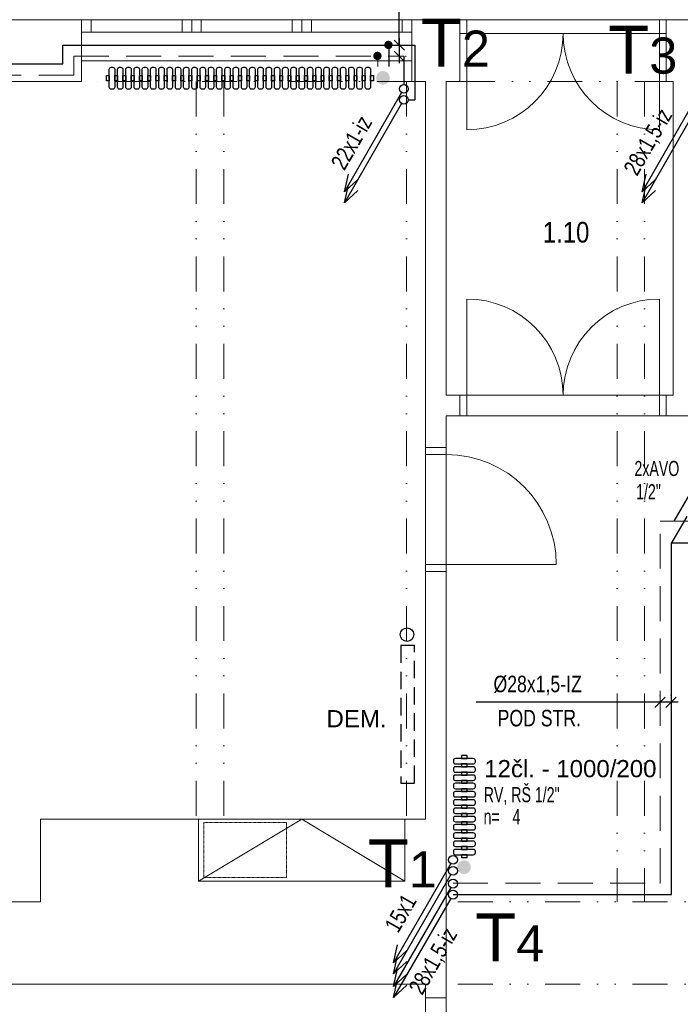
# Model space of a CAD drawing. Header units: millimetres. Extents: x 2424458 to 5109721, y -2781114 to -1335434.
# Tile 51 of 59: x 2563246 to 2568047, y -1357508 to -1350352. Entities that reach past the tile are written whole.
import ezdxf
from ezdxf.enums import TextEntityAlignment as Align

# ---------------------------------------------------------------- set-up
doc = ezdxf.new("R2010")
doc.units = ezdxf.units.MM
doc.header["$LTSCALE"] = 20
doc.header["$MEASUREMENT"] = 0
for name, pattern in [('Cerchovana 2 tecky', [0.33, 0.15, -0.06, 0, -0.06, 0, -0.06]), ('DASHED', [19.05, 12.7, -6.35]), ('DASHED2', [9.525, 6.35, -3.175]), ('DIVIDE', [31.75, 12.7, -6.35, 0, -6.35, 0, -6.35])]:
    doc.linetypes.add(name, pattern=pattern)
for name, color, linetype in [('1', 7, 'Continuous'), ('KANALIZACE STÁV.', 2, 'Continuous'), ('KOTY', 2, 'Continuous'), ('ROZVODY', 6, 'Continuous'), ('slepák', 8, 'Continuous'), ('TZB_TOP rozvody', 6, 'Continuous'), ('TZB_TOP tělesa', 6, 'Continuous'), ('UT', 6, 'Continuous'), ('Čísla místností', 7, 'Continuous')]:
    doc.layers.add(name, color=color, linetype=linetype)
doc.layers.add('TZB TEXT', color=3, linetype='Continuous', lineweight=18)
doc.styles.add('ARIEL', font='ARIAL.TTF')
doc.styles.add('ROMAN', font='ic-romans.shx')
doc.styles.add('ROMANS', font='ic-romans.shx', dxfattribs={"width": 0.8})
doc.styles.get("Standard").update_dxf_attribs({"font": 'ic-romans.shx', "width": 0.8})
doc.dimstyles.new('M50', dxfattribs={"dimtxt": 100, "dimasz": 60, "dimexe": 50, "dimexo": 150, "dimgap": 100, "dimtad": 1, "dimdec": 0, "dimzin": 0, "dimdsep": 46, "dimtxsty": 'Standard', "dimblk1": 'OBLIQUE', "dimblk2": 'OBLIQUE', "dimsah": 1, "dimcen": 0.09, "dimdle": 50, "dimclrd": 256, "dimclre": 256, "dimclrt": 256, "dimadec": 0, "dimazin": 0, "dimtfac": 1, "dimtdec": 0, "dimtofl": 0, "dimtmove": 1, "dimatfit": 3, "dimldrblk": 'OBLIQUE', "dimfxl": 1, "dimarcsym": 0})

# ---------------------------------------------------------------- blocks, each defined once
blk = doc.blocks.new('B')
at = {"layer": 'TZB_TOP rozvody', "lineweight": -3, "ltscale": 200}
blk.add_hatch(color=3, dxfattribs=at).paths.add_polyline_path([(32.4, 1.9, 1), (-28.8, 1.9, 1)])
blk.add_hatch(color=3, dxfattribs=at).paths.add_polyline_path([(32.4, 1.9, 1), (-28.8, 1.9, 1)])
blk = doc.blocks.new('_OBLIQUE')
at = {"color": 0, "linetype": 'ByBlock'}
blk.add_line((-0.5, -0.5), (0.5, 0.5), dxfattribs=at)
blk = doc.blocks.new('*D821')
at = {"layer": 'Defpoints', "color": 0}
for p in [(2566001.3, -1350537.3), (2565999.1, -1350617.3), (2566004.8, -1350617.3)]:
    blk.add_point(p, dxfattribs=at)
at = {"layer": 'KOTY', "linetype": 'Continuous', "lineweight": -2}
for p, q in [((2566004.8, -1350537.3), (2566004.8, -1349512.2)), ((2566004.8, -1350487.3), (2566004.8, -1350667.3)), ((2566051.3, -1350537.3), (2566054.8, -1350537.3)), ((2566049.1, -1350617.3), (2566054.8, -1350617.3))]:
    blk.add_line(p, q, dxfattribs=at)
at = {"layer": 'KOTY', "lineweight": -2, "xscale": 75, "yscale": 75, "zscale": 75}
for p, rotation in [((2566004.8, -1350537.3), 270), ((2566004.8, -1350617.3), 90)]:
    blk.add_blockref('_OBLIQUE', p, dxfattribs=dict(at, rotation=rotation))
at = {"layer": 'KOTY', "lineweight": -3, "insert": (2565894.8, -1349891.3), "char_height": 120, "attachment_point": 5, "rotation": 90, "style": 'ROMANS'}
blk.add_mtext('%%c22x1-IZ', dxfattribs=at)
blk = doc.blocks.new('*D825')
at = {"layer": 'Defpoints', "color": 0}
for p in [(2567900.8, -1355312.5), (2567900.8, -1355318.2), (2567980.8, -1355315.9)]:
    blk.add_point(p, dxfattribs=at)
at = {"layer": 'KOTY', "linetype": 'Continuous', "lineweight": -2}
for p, q in [((2567900.8, -1355312.5), (2566562.8, -1355312.5)), ((2568030.8, -1355312.5), (2567850.8, -1355312.5)), ((2567900.8, -1355268.2), (2567900.8, -1355262.5)), ((2567980.8, -1355265.9), (2567980.8, -1355262.5))]:
    blk.add_line(p, q, dxfattribs=at)
at = {"layer": 'KOTY', "lineweight": -2, "xscale": 75, "yscale": 75, "zscale": 75}
blk.add_blockref('_OBLIQUE', (2567900.8, -1355312.5), dxfattribs=at)
at = {"layer": 'KOTY', "lineweight": -2, "xscale": 75, "yscale": 75, "zscale": 75, "rotation": 180}
blk.add_blockref('_OBLIQUE', (2567980.8, -1355312.5), dxfattribs=at)
at = {"layer": 'KOTY', "lineweight": -3, "insert": (2567010.5, -1355191), "char_height": 120, "attachment_point": 5, "style": 'ROMANS'}
blk.add_mtext('%%c28x1,5-IZ', dxfattribs=at)

msp = doc.modelspace()

# ---------------------------------------------------------------- hatches: boundary and pattern name
at = {"layer": 'UT'}
for points in [[(2565886.4, -1350824.5, -1), (2565886.4, -1350724.5, -1)], [(2566525, -1356511.3, 1), (2566425, -1356511.3, 1)]]:
    msp.add_hatch(color=3, dxfattribs=at).paths.add_polyline_path(points)

# ---------------------------------------------------------------- linework, layer by layer
at = {"layer": '1', "color": 6}
for p, q in [((2566117.7, -1350537.3), (2566117.7, -1350934.8)), ((2566037.7, -1350617.3), (2566037.7, -1350822.6))]:
    msp.add_line(p, q, dxfattribs=at)
at = {"layer": 'KANALIZACE STÁV.', "linetype": 'Continuous'}
for p, q in [((2566021.5, -1350882), (2565605.5, -1351602.7)), ((2568185.3, -1350882), (2567769.2, -1351602.7)), ((2566021.5, -1350962), (2565605.5, -1351682.7)), ((2568185.3, -1350962), (2567769.2, -1351682.7)), ((2565605.5, -1351602.7), (2565634.6, -1351473.9)), ((2565605.5, -1351602.7), (2565702.5, -1351513.1)), ((2567769.2, -1351602.7), (2567798.3, -1351473.9)), ((2567769.2, -1351602.7), (2567866.2, -1351513.1)), ((2565605.5, -1351682.7), (2565634.6, -1351553.9)), ((2565605.5, -1351682.7), (2565702.5, -1351593.1)), ((2567769.2, -1351682.7), (2567798.3, -1351553.9)), ((2567769.2, -1351682.7), (2567866.2, -1351593.1)), ((2568111.5, -1353805.9), (2568000.4, -1353997.4)), ((2568095.1, -1353962.9), (2567984, -1354154.4)), ((2566379.4, -1356485), (2565963.3, -1357205.7)), ((2566379.4, -1356565), (2565963.3, -1357285.7)), ((2566379.4, -1356657.9), (2565963.3, -1357378.6)), ((2566379.4, -1356737.9), (2565963.3, -1357458.6)), ((2565963.3, -1357205.7), (2565992.4, -1357076.8)), ((2565963.3, -1357205.7), (2566060.3, -1357116.1)), ((2565963.3, -1357285.7), (2565992.4, -1357156.8)), ((2565963.3, -1357285.7), (2566060.3, -1357196.1)), ((2565963.3, -1357378.6), (2565992.4, -1357249.8)), ((2565963.3, -1357378.6), (2566060.3, -1357289)), ((2565963.3, -1357458.6), (2565992.4, -1357329.8)), ((2565963.3, -1357458.6), (2566060.3, -1357369))]:
    msp.add_line(p, q, dxfattribs=at)
at = {"layer": 'ROZVODY', "color": 2, "linetype": 'Continuous'}
for centre, radius in [((2566037.7, -1350854.8), 32.2), ((2566037.7, -1350934.8), 32.2), ((2566061.1, -1354821.2), 49.3), ((2566395.5, -1356457.8), 32.2), ((2566395.5, -1356537.8), 32.2), ((2566395.5, -1356630.8), 32.2), ((2566395.5, -1356710.8), 32.2)]:
    msp.add_circle(centre, radius, dxfattribs=at)
at = {"layer": 'slepák', "linetype": 'Continuous', "lineweight": 13, "transparency": 33554687}
for p, q in [((2562195.7, -1350352.1), (2563695.7, -1350352.1)), ((2566095.7, -1350352.1), (2563695.7, -1350352.1)), ((2563695.7, -1350352.1), (2563695.7, -1350802.1)), ((2563765.7, -1350442.1), (2563765.7, -1350352.1)), ((2564425.7, -1350442.1), (2564425.7, -1350352.1)), ((2564495.7, -1350442.1), (2564495.7, -1350352.1)), ((2564565.7, -1350442.1), (2564565.7, -1350352.1)), ((2565225.7, -1350442.1), (2565225.7, -1350352.1)), ((2565295.7, -1350442.1), (2565295.7, -1350352.1)), ((2565365.7, -1350442.1), (2565365.7, -1350352.1)), ((2566025.7, -1350442.1), (2566025.7, -1350352.1)), ((2566095.7, -1350352.1), (2566445.7, -1350352.1)), ((2566095.7, -1350352.1), (2566095.7, -1350802.1)), ((2566445.7, -1350352.1), (2567945.7, -1350352.1)), ((2566445.7, -1350802.1), (2566445.7, -1350352.1)), ((2566495.7, -1350452.1), (2566495.7, -1350352.1)), ((2567895.7, -1350452.1), (2567895.7, -1350352.1)), ((2567945.7, -1350802.1), (2567945.7, -1350352.1)), ((2567945.7, -1350352.1), (2568280.7, -1350352.1)), ((2566095.7, -1350442.1), (2563695.7, -1350442.1)), ((2566445.7, -1350452.1), (2567945.7, -1350452.1)), ((2566495.7, -1350452.1), (2566495.7, -1351152.1)), ((2567895.7, -1350452.1), (2567895.7, -1351152.1)), ((2566095.7, -1350652.1), (2563695.7, -1350652.1)), ((2562195.7, -1350802.1), (2563695.7, -1350802.1)), ((2566095.7, -1350802.1), (2566195.7, -1350802.1)), ((2566195.7, -1350802.1), (2566195.7, -1353462.1)), ((2566345.7, -1350802.1), (2566345.7, -1353082.1)), ((2566445.7, -1350802.1), (2566345.7, -1350802.1)), ((2567995.7, -1350802.1), (2567945.7, -1350802.1)), ((2567995.7, -1350802.1), (2567995.7, -1353082.1)), ((2566495.7, -1353082.1), (2566495.7, -1352382.1)), ((2567895.7, -1353082.1), (2567895.7, -1352382.1)), ((2566445.7, -1353082.1), (2566345.7, -1353082.1)), ((2566445.7, -1353232.1), (2566445.7, -1353082.1)), ((2566445.7, -1353082.1), (2567945.7, -1353082.1)), ((2566495.7, -1353232.1), (2566495.7, -1353082.1)), ((2567895.7, -1353232.1), (2567895.7, -1353082.1)), ((2567995.7, -1353082.1), (2567945.7, -1353082.1)), ((2567945.7, -1353232.1), (2567945.7, -1353082.1)), ((2566345.7, -1353232.1), (2566345.7, -1353462.1)), ((2566445.7, -1353232.1), (2566345.7, -1353232.1)), ((2566445.7, -1353232.1), (2567945.7, -1353232.1)), ((2569080.7, -1353232.1), (2567945.7, -1353232.1)), ((2566345.7, -1353462.1), (2566195.7, -1353462.1)), ((2566195.7, -1354362.1), (2566195.7, -1353462.1)), ((2566345.7, -1353512.1), (2566195.7, -1353512.1)), ((2566345.7, -1353462.1), (2566345.7, -1354362.1)), ((2566345.7, -1354312.1), (2566195.7, -1354312.1)), ((2566345.7, -1354312.1), (2567145.7, -1354312.1)), ((2566195.7, -1354362.1), (2566195.7, -1356162.1)), ((2566345.7, -1354362.1), (2566195.7, -1354362.1)), ((2566345.7, -1354362.1), (2566345.7, -1357462.1)), ((2566345.7, -1354362.1), (2566345.7, -1357462.1)), ((2563395.7, -1356612.1), (2563395.7, -1356162.1)), ((2563395.7, -1356762.1), (2563395.7, -1356162.1)), ((2564545.7, -1356162.1), (2563395.7, -1356162.1)), ((2564545.7, -1356612.1), (2564545.7, -1356162.1)), ((2564545.7, -1356612.1), (2564545.7, -1356162.1)), ((2566045.7, -1356162.1), (2564545.7, -1356162.1)), ((2565295.7, -1356162.1), (2564545.7, -1356612.1)), ((2566045.7, -1356612.1), (2565295.7, -1356162.1)), ((2566045.7, -1356612.1), (2566045.7, -1356162.1)), ((2566195.7, -1356162.1), (2566045.7, -1356162.1)), ((2564545.7, -1356612.1), (2566045.7, -1356612.1)), ((2563095.7, -1356762.1), (2563395.7, -1356762.1)), ((2563095.7, -1357362.1), (2566195.7, -1357362.1)), ((2566195.7, -1357462.1), (2566195.7, -1357362.1)), ((2566345.7, -1357462.1), (2566195.7, -1357462.1)), ((2566195.7, -1358362.1), (2566195.7, -1357462.1)), ((2566345.7, -1357462.1), (2566345.7, -1358362.1))]:
    msp.add_line(p, q, dxfattribs=at)
at = {"layer": 'slepák', "linetype": 'DIVIDE', "lineweight": 13, "transparency": 33554687}
for p, q in [((2566095.7, -1350802.1), (2563695.7, -1350802.1)), ((2564528.2, -1350802.1), (2564528.2, -1356162.1)), ((2564728.2, -1350802.1), (2564728.2, -1356162.1)), ((2566058.2, -1350802.1), (2566058.2, -1356162.1)), ((2566445.7, -1350802.1), (2567945.7, -1350802.1)), ((2567588.2, -1350802.1), (2567588.2, -1356762.1)), ((2567788.2, -1350802.1), (2567788.2, -1356762.1)), ((2571130.7, -1356762.1), (2566345.7, -1356762.1)), ((2571130.7, -1357362.1), (2566345.7, -1357362.1))]:
    msp.add_line(p, q, dxfattribs=at)
at = {"layer": 'slepák', "linetype": 'Cerchovana 2 tecky', "lineweight": 13, "transparency": 33554687}
msp.add_lwpolyline([(2565185.2, -1356587.5), (2565185.2, -1356187.5), (2564585.2, -1356187.5), (2564585.2, -1356587.5), (2565185.2, -1356587.5)], close=True, dxfattribs=at)
at = {"layer": 'slepák', "linetype": 'Continuous', "lineweight": 13, "transparency": 33554687}
for centre, radius, start, end in [((2566495.7, -1350452.1), 700, 270, 0), ((2567895.7, -1350452.1), 700, 180, 270), ((2566495.7, -1353082.1), 700, 0, 90), ((2567895.7, -1353082.1), 700, 90, 180), ((2566345.7, -1354312.1), 800, 0, 90)]:
    msp.add_arc(centre, radius, start, end, dxfattribs=at)
at = {"layer": 'TZB_TOP rozvody', "lineweight": -3, "ltscale": 20}
for p, q in [((2563558.4, -1350537.2), (2566117.7, -1350537.3)), ((2563558.4, -1350674.6), (2563558.4, -1350537.2)), ((2565927.7, -1350537.3), (2565927.7, -1350692.6)), ((2563558.4, -1350674.6), (2562340.2, -1350674.9))]:
    msp.add_line(p, q, dxfattribs=at)
at = {"layer": 'TZB_TOP rozvody', "linetype": 'DASHED', "lineweight": 9}
for p, q in [((2563638.4, -1350617.2), (2566037.7, -1350617.3)), ((2563638.4, -1350754.6), (2563638.4, -1350617.2)), ((2565847.7, -1350617.3), (2565847.7, -1350692.6)), ((2563638.4, -1350754.6), (2562260.2, -1350754.8))]:
    msp.add_line(p, q, dxfattribs=at)
msp.add_lwpolyline([(2566395.5, -1356627.6), (2567897.4, -1356627.6), (2567900.8, -1356627.6), (2567900.8, -1353997.4), (2568185.8, -1353997.4)], dxfattribs=at)
at = {"layer": 'TZB_TOP tělesa', "color": 2, "linetype": 'DASHED2', "lineweight": -3}
msp.add_lwpolyline([(2566115.7, -1355900.4), (2566115.7, -1354900.4), (2566015.7, -1354900.4), (2566015.7, -1355900.4)], close=True, dxfattribs=at)
at = {"layer": 'UT', "lineweight": -3}
msp.add_line((2566069.9, -1350934.8), (2566117.7, -1350934.8), dxfattribs=at)
at = {"layer": 'UT', "color": 1}
for points in [[(2563936, -1350712.5), (2563936, -1350842.5, -0.414214), (2563921, -1350857.5), (2563912, -1350857.5, -0.414214), (2563897, -1350842.5), (2563897, -1350712.5, -0.414214), (2563912, -1350697.5), (2563921, -1350697.5, -0.414214)], [(2563996, -1350712.5), (2563996, -1350842.5, -0.414214), (2563981, -1350857.5), (2563972, -1350857.5, -0.414214), (2563957, -1350842.5), (2563957, -1350712.5, -0.414214), (2563972, -1350697.5), (2563981, -1350697.5, -0.414214)], [(2564056, -1350712.5), (2564056, -1350842.5, -0.414214), (2564041, -1350857.5), (2564032, -1350857.5, -0.414214), (2564017, -1350842.5), (2564017, -1350712.5, -0.414214), (2564032, -1350697.5), (2564041, -1350697.5, -0.414214)], [(2564116, -1350712.5), (2564116, -1350842.5, -0.414214), (2564101, -1350857.5), (2564092, -1350857.5, -0.414214), (2564077, -1350842.5), (2564077, -1350712.5, -0.414214), (2564092, -1350697.5), (2564101, -1350697.5, -0.414214)], [(2564176, -1350712.5), (2564176, -1350842.5, -0.414214), (2564161, -1350857.5), (2564152, -1350857.5, -0.414214), (2564137, -1350842.5), (2564137, -1350712.5, -0.414214), (2564152, -1350697.5), (2564161, -1350697.5, -0.414214)], [(2564236, -1350712.5), (2564236, -1350842.5, -0.414214), (2564221, -1350857.5), (2564212, -1350857.5, -0.414214), (2564197, -1350842.5), (2564197, -1350712.5, -0.414214), (2564212, -1350697.5), (2564221, -1350697.5, -0.414214)], [(2564296, -1350712.5), (2564296, -1350842.5, -0.414214), (2564281, -1350857.5), (2564272, -1350857.5, -0.414214), (2564257, -1350842.5), (2564257, -1350712.5, -0.414214), (2564272, -1350697.5), (2564281, -1350697.5, -0.414214)], [(2564356, -1350712.5), (2564356, -1350842.5, -0.414214), (2564341, -1350857.5), (2564332, -1350857.5, -0.414214), (2564317, -1350842.5), (2564317, -1350712.5, -0.414214), (2564332, -1350697.5), (2564341, -1350697.5, -0.414214)], [(2564416, -1350712.5), (2564416, -1350842.5, -0.414214), (2564401, -1350857.5), (2564392, -1350857.5, -0.414214), (2564377, -1350842.5), (2564377, -1350712.5, -0.414214), (2564392, -1350697.5), (2564401, -1350697.5, -0.414214)], [(2564476, -1350712.5), (2564476, -1350842.5, -0.414214), (2564461, -1350857.5), (2564452, -1350857.5, -0.414214), (2564437, -1350842.5), (2564437, -1350712.5, -0.414214), (2564452, -1350697.5), (2564461, -1350697.5, -0.414214)], [(2564536, -1350712.5), (2564536, -1350842.5, -0.414214), (2564521, -1350857.5), (2564512, -1350857.5, -0.414214), (2564497, -1350842.5), (2564497, -1350712.5, -0.414214), (2564512, -1350697.5), (2564521, -1350697.5, -0.414214)], [(2564596, -1350712.5), (2564596, -1350842.5, -0.414214), (2564581, -1350857.5), (2564572, -1350857.5, -0.414214), (2564557, -1350842.5), (2564557, -1350712.5, -0.414214), (2564572, -1350697.5), (2564581, -1350697.5, -0.414214)], [(2564656, -1350712.5), (2564656, -1350842.5, -0.414214), (2564641, -1350857.5), (2564632, -1350857.5, -0.414214), (2564617, -1350842.5), (2564617, -1350712.5, -0.414214), (2564632, -1350697.5), (2564641, -1350697.5, -0.414214)], [(2564716, -1350712.5), (2564716, -1350842.5, -0.414214), (2564701, -1350857.5), (2564692, -1350857.5, -0.414214), (2564677, -1350842.5), (2564677, -1350712.5, -0.414214), (2564692, -1350697.5), (2564701, -1350697.5, -0.414214)], [(2564776, -1350712.5), (2564776, -1350842.5, -0.414214), (2564761, -1350857.5), (2564752, -1350857.5, -0.414214), (2564737, -1350842.5), (2564737, -1350712.5, -0.414214), (2564752, -1350697.5), (2564761, -1350697.5, -0.414214)], [(2564836, -1350712.5), (2564836, -1350842.5, -0.414214), (2564821, -1350857.5), (2564812, -1350857.5, -0.414214), (2564797, -1350842.5), (2564797, -1350712.5, -0.414214), (2564812, -1350697.5), (2564821, -1350697.5, -0.414214)], [(2564896, -1350712.5), (2564896, -1350842.5, -0.414214), (2564881, -1350857.5), (2564872, -1350857.5, -0.414214), (2564857, -1350842.5), (2564857, -1350712.5, -0.414214), (2564872, -1350697.5), (2564881, -1350697.5, -0.414214)], [(2564956, -1350712.5), (2564956, -1350842.5, -0.414214), (2564941, -1350857.5), (2564932, -1350857.5, -0.414214), (2564917, -1350842.5), (2564917, -1350712.5, -0.414214), (2564932, -1350697.5), (2564941, -1350697.5, -0.414214)], [(2565016, -1350712.5), (2565016, -1350842.5, -0.414214), (2565001, -1350857.5), (2564992, -1350857.5, -0.414214), (2564977, -1350842.5), (2564977, -1350712.5, -0.414214), (2564992, -1350697.5), (2565001, -1350697.5, -0.414214)], [(2565076, -1350712.5), (2565076, -1350842.5, -0.414214), (2565061, -1350857.5), (2565052, -1350857.5, -0.414214), (2565037, -1350842.5), (2565037, -1350712.5, -0.414214), (2565052, -1350697.5), (2565061, -1350697.5, -0.414214)], [(2565136, -1350712.5), (2565136, -1350842.5, -0.414214), (2565121, -1350857.5), (2565112, -1350857.5, -0.414214), (2565097, -1350842.5), (2565097, -1350712.5, -0.414214), (2565112, -1350697.5), (2565121, -1350697.5, -0.414214)], [(2565196, -1350712.5), (2565196, -1350842.5, -0.414214), (2565181, -1350857.5), (2565172, -1350857.5, -0.414214), (2565157, -1350842.5), (2565157, -1350712.5, -0.414214), (2565172, -1350697.5), (2565181, -1350697.5, -0.414214)], [(2565256, -1350712.5), (2565256, -1350842.5, -0.414214), (2565241, -1350857.5), (2565232, -1350857.5, -0.414214), (2565217, -1350842.5), (2565217, -1350712.5, -0.414214), (2565232, -1350697.5), (2565241, -1350697.5, -0.414214)], [(2565316, -1350712.5), (2565316, -1350842.5, -0.414214), (2565301, -1350857.5), (2565292, -1350857.5, -0.414214), (2565277, -1350842.5), (2565277, -1350712.5, -0.414214), (2565292, -1350697.5), (2565301, -1350697.5, -0.414214)], [(2565376, -1350712.5), (2565376, -1350842.5, -0.414214), (2565361, -1350857.5), (2565352, -1350857.5, -0.414214), (2565337, -1350842.5), (2565337, -1350712.5, -0.414214), (2565352, -1350697.5), (2565361, -1350697.5, -0.414214)], [(2565436, -1350712.5), (2565436, -1350842.5, -0.414214), (2565421, -1350857.5), (2565412, -1350857.5, -0.414214), (2565397, -1350842.5), (2565397, -1350712.5, -0.414214), (2565412, -1350697.5), (2565421, -1350697.5, -0.414214)], [(2565496, -1350712.5), (2565496, -1350842.5, -0.414214), (2565481, -1350857.5), (2565472, -1350857.5, -0.414214), (2565457, -1350842.5), (2565457, -1350712.5, -0.414214), (2565472, -1350697.5), (2565481, -1350697.5, -0.414214)], [(2565556, -1350712.5), (2565556, -1350842.5, -0.414214), (2565541, -1350857.5), (2565532, -1350857.5, -0.414214), (2565517, -1350842.5), (2565517, -1350712.5, -0.414214), (2565532, -1350697.5), (2565541, -1350697.5, -0.414214)], [(2565616, -1350712.5), (2565616, -1350842.5, -0.414214), (2565601, -1350857.5), (2565592, -1350857.5, -0.414214), (2565577, -1350842.5), (2565577, -1350712.5, -0.414214), (2565592, -1350697.5), (2565601, -1350697.5, -0.414214)], [(2565676, -1350712.5), (2565676, -1350842.5, -0.414214), (2565661, -1350857.5), (2565652, -1350857.5, -0.414214), (2565637, -1350842.5), (2565637, -1350712.5, -0.414214), (2565652, -1350697.5), (2565661, -1350697.5, -0.414214)], [(2565736, -1350712.5), (2565736, -1350842.5, -0.414214), (2565721, -1350857.5), (2565712, -1350857.5, -0.414214), (2565697, -1350842.5), (2565697, -1350712.5, -0.414214), (2565712, -1350697.5), (2565721, -1350697.5, -0.414214)], [(2565796, -1350712.5), (2565796, -1350842.5, -0.414214), (2565781, -1350857.5), (2565772, -1350857.5, -0.414214), (2565757, -1350842.5), (2565757, -1350712.5, -0.414214), (2565772, -1350697.5), (2565781, -1350697.5, -0.414214)], [(2566412.9, -1355760.9), (2566542.9, -1355760.9, 0.414214), (2566557.9, -1355745.9), (2566557.9, -1355736.9, 0.414214), (2566542.9, -1355721.9), (2566412.9, -1355721.9, 0.414214), (2566397.9, -1355736.9), (2566397.9, -1355745.9, 0.414214)], [(2566412.9, -1355820.9), (2566542.9, -1355820.9, 0.414214), (2566557.9, -1355805.9), (2566557.9, -1355796.9, 0.414214), (2566542.9, -1355781.9), (2566412.9, -1355781.9, 0.414214), (2566397.9, -1355796.9), (2566397.9, -1355805.9, 0.414214)], [(2566412.9, -1355880.9), (2566542.9, -1355880.9, 0.414214), (2566557.9, -1355865.9), (2566557.9, -1355856.9, 0.414214), (2566542.9, -1355841.9), (2566412.9, -1355841.9, 0.414214), (2566397.9, -1355856.9), (2566397.9, -1355865.9, 0.414214)], [(2566412.9, -1355940.9), (2566542.9, -1355940.9, 0.414214), (2566557.9, -1355925.9), (2566557.9, -1355916.9, 0.414214), (2566542.9, -1355901.9), (2566412.9, -1355901.9, 0.414214), (2566397.9, -1355916.9), (2566397.9, -1355925.9, 0.414214)], [(2566412.9, -1356000.9), (2566542.9, -1356000.9, 0.414214), (2566557.9, -1355985.9), (2566557.9, -1355976.9, 0.414214), (2566542.9, -1355961.9), (2566412.9, -1355961.9, 0.414214), (2566397.9, -1355976.9), (2566397.9, -1355985.9, 0.414214)], [(2566412.9, -1356060.9), (2566542.9, -1356060.9, 0.414214), (2566557.9, -1356045.9), (2566557.9, -1356036.9, 0.414214), (2566542.9, -1356021.9), (2566412.9, -1356021.9, 0.414214), (2566397.9, -1356036.9), (2566397.9, -1356045.9, 0.414214)], [(2566412.9, -1356120.9), (2566542.9, -1356120.9, 0.414214), (2566557.9, -1356105.9), (2566557.9, -1356096.9, 0.414214), (2566542.9, -1356081.9), (2566412.9, -1356081.9, 0.414214), (2566397.9, -1356096.9), (2566397.9, -1356105.9, 0.414214)], [(2566412.9, -1356180.9), (2566542.9, -1356180.9, 0.414214), (2566557.9, -1356165.9), (2566557.9, -1356156.9, 0.414214), (2566542.9, -1356141.9), (2566412.9, -1356141.9, 0.414214), (2566397.9, -1356156.9), (2566397.9, -1356165.9, 0.414214)], [(2566412.9, -1356240.9), (2566542.9, -1356240.9, 0.414214), (2566557.9, -1356225.9), (2566557.9, -1356216.9, 0.414214), (2566542.9, -1356201.9), (2566412.9, -1356201.9, 0.414214), (2566397.9, -1356216.9), (2566397.9, -1356225.9, 0.414214)], [(2566412.9, -1356300.9), (2566542.9, -1356300.9, 0.414214), (2566557.9, -1356285.9), (2566557.9, -1356276.9, 0.414214), (2566542.9, -1356261.9), (2566412.9, -1356261.9, 0.414214), (2566397.9, -1356276.9), (2566397.9, -1356285.9, 0.414214)], [(2566412.9, -1356360.9), (2566542.9, -1356360.9, 0.414214), (2566557.9, -1356345.9), (2566557.9, -1356336.9, 0.414214), (2566542.9, -1356321.9), (2566412.9, -1356321.9, 0.414214), (2566397.9, -1356336.9), (2566397.9, -1356345.9, 0.414214)], [(2566412.9, -1356420.9), (2566542.9, -1356420.9, 0.414214), (2566557.9, -1356405.9), (2566557.9, -1356396.9, 0.414214), (2566542.9, -1356381.9), (2566412.9, -1356381.9, 0.414214), (2566397.9, -1356396.9), (2566397.9, -1356405.9, 0.414214)]]:
    msp.add_lwpolyline(points, format="xyb", close=True, dxfattribs=at)
for points in [[(2563897, -1350757.5), (2563897, -1350797.5), (2563876, -1350797.5), (2563876, -1350757.5)], [(2563957, -1350757.5), (2563957, -1350797.5), (2563936, -1350797.5), (2563936, -1350757.5)], [(2564017, -1350757.5), (2564017, -1350797.5), (2563996, -1350797.5), (2563996, -1350757.5)], [(2564077, -1350757.5), (2564077, -1350797.5), (2564056, -1350797.5), (2564056, -1350757.5)], [(2564137, -1350757.5), (2564137, -1350797.5), (2564116, -1350797.5), (2564116, -1350757.5)], [(2564197, -1350757.5), (2564197, -1350797.5), (2564176, -1350797.5), (2564176, -1350757.5)], [(2564257, -1350757.5), (2564257, -1350797.5), (2564236, -1350797.5), (2564236, -1350757.5)], [(2564317, -1350757.5), (2564317, -1350797.5), (2564296, -1350797.5), (2564296, -1350757.5)], [(2564377, -1350757.5), (2564377, -1350797.5), (2564356, -1350797.5), (2564356, -1350757.5)], [(2564437, -1350757.5), (2564437, -1350797.5), (2564416, -1350797.5), (2564416, -1350757.5)], [(2564497, -1350757.5), (2564497, -1350797.5), (2564476, -1350797.5), (2564476, -1350757.5)], [(2564557, -1350757.5), (2564557, -1350797.5), (2564536, -1350797.5), (2564536, -1350757.5)], [(2564617, -1350757.5), (2564617, -1350797.5), (2564596, -1350797.5), (2564596, -1350757.5)], [(2564677, -1350757.5), (2564677, -1350797.5), (2564656, -1350797.5), (2564656, -1350757.5)], [(2564737, -1350757.5), (2564737, -1350797.5), (2564716, -1350797.5), (2564716, -1350757.5)], [(2564797, -1350757.5), (2564797, -1350797.5), (2564776, -1350797.5), (2564776, -1350757.5)], [(2564857, -1350757.5), (2564857, -1350797.5), (2564836, -1350797.5), (2564836, -1350757.5)], [(2564917, -1350757.5), (2564917, -1350797.5), (2564896, -1350797.5), (2564896, -1350757.5)], [(2564977, -1350757.5), (2564977, -1350797.5), (2564956, -1350797.5), (2564956, -1350757.5)], [(2565037, -1350757.5), (2565037, -1350797.5), (2565016, -1350797.5), (2565016, -1350757.5)], [(2565097, -1350757.5), (2565097, -1350797.5), (2565076, -1350797.5), (2565076, -1350757.5)], [(2565157, -1350757.5), (2565157, -1350797.5), (2565136, -1350797.5), (2565136, -1350757.5)], [(2565217, -1350757.5), (2565217, -1350797.5), (2565196, -1350797.5), (2565196, -1350757.5)], [(2565277, -1350757.5), (2565277, -1350797.5), (2565256, -1350797.5), (2565256, -1350757.5)], [(2565337, -1350757.5), (2565337, -1350797.5), (2565316, -1350797.5), (2565316, -1350757.5)], [(2565397, -1350757.5), (2565397, -1350797.5), (2565376, -1350797.5), (2565376, -1350757.5)], [(2565457, -1350757.5), (2565457, -1350797.5), (2565436, -1350797.5), (2565436, -1350757.5)], [(2565517, -1350757.5), (2565517, -1350797.5), (2565496, -1350797.5), (2565496, -1350757.5)], [(2565577, -1350757.5), (2565577, -1350797.5), (2565556, -1350797.5), (2565556, -1350757.5)], [(2565637, -1350757.5), (2565637, -1350797.5), (2565616, -1350797.5), (2565616, -1350757.5)], [(2565697, -1350757.5), (2565697, -1350797.5), (2565676, -1350797.5), (2565676, -1350757.5)], [(2565757, -1350757.5), (2565757, -1350797.5), (2565736, -1350797.5), (2565736, -1350757.5)], [(2565817, -1350757.5), (2565817, -1350797.5), (2565796, -1350797.5), (2565796, -1350757.5)], [(2566457.9, -1355721.9), (2566497.9, -1355721.9), (2566497.9, -1355700.9), (2566457.9, -1355700.9)], [(2566457.9, -1355781.9), (2566497.9, -1355781.9), (2566497.9, -1355760.9), (2566457.9, -1355760.9)], [(2566457.9, -1355841.9), (2566497.9, -1355841.9), (2566497.9, -1355820.9), (2566457.9, -1355820.9)], [(2566457.9, -1355901.9), (2566497.9, -1355901.9), (2566497.9, -1355880.9), (2566457.9, -1355880.9)], [(2566457.9, -1355961.9), (2566497.9, -1355961.9), (2566497.9, -1355940.9), (2566457.9, -1355940.9)], [(2566457.9, -1356021.9), (2566497.9, -1356021.9), (2566497.9, -1356000.9), (2566457.9, -1356000.9)], [(2566457.9, -1356081.9), (2566497.9, -1356081.9), (2566497.9, -1356060.9), (2566457.9, -1356060.9)], [(2566457.9, -1356141.9), (2566497.9, -1356141.9), (2566497.9, -1356120.9), (2566457.9, -1356120.9)], [(2566457.9, -1356201.9), (2566497.9, -1356201.9), (2566497.9, -1356180.9), (2566457.9, -1356180.9)], [(2566457.9, -1356261.9), (2566497.9, -1356261.9), (2566497.9, -1356240.9), (2566457.9, -1356240.9)], [(2566457.9, -1356321.9), (2566497.9, -1356321.9), (2566497.9, -1356300.9), (2566457.9, -1356300.9)], [(2566457.9, -1356381.9), (2566497.9, -1356381.9), (2566497.9, -1356360.9), (2566457.9, -1356360.9)], [(2566457.9, -1356441.9), (2566497.9, -1356441.9), (2566497.9, -1356420.9), (2566457.9, -1356420.9)]]:
    msp.add_lwpolyline(points, close=True, dxfattribs=at)
at = {"layer": 'UT', "lineweight": -3}
msp.add_lwpolyline([(2566395.5, -1356710.8), (2567897.4, -1356710.8), (2567984, -1356710.8), (2567984, -1354154.4), (2568185.8, -1354154.4)], dxfattribs=at)

# ---------------------------------------------------------------- block references
at = {"layer": 'UT', "lineweight": -3, "xscale": -1}
for p in [(2565927.7, -1350537.3), (2565847.7, -1350617.3)]:
    msp.add_blockref('B', p, dxfattribs=at)

# ---------------------------------------------------------------- texts
at = {"layer": 'KOTY', "linetype": 'Continuous', "char_height": 120, "width": 745.143, "attachment_point": 5, "rotation": 60.0042, "style": 'ROMANS'}
for s, insert in [('28x1,5-iz', (2567820.6, -1351245)), ('22x1-iz', (2565656.9, -1351245)), ('15x1', (2566014.7, -1356845.8)), ('28x1,5-iz', (2566258.7, -1357197.7))]:
    msp.add_mtext(s, dxfattribs=dict(at, insert=insert))
at = {"layer": 'KOTY', "lineweight": -3, "insert": (2567022.5, -1355428.9), "char_height": 120, "width": 748.571, "attachment_point": 5, "style": 'ROMANS'}
msp.add_mtext('POD STR.', dxfattribs=at)
at = {"layer": 'TZB TEXT', "style": 'ROMAN', "width": 0.7}
for s, p in [('2xAVO ', (2567713.9, -1353701.7)), ('1/2"', (2567726.2, -1353870.7)), ('RV, RŠ 1/2"', (2566618.4, -1356072.4)), ('4', (2566827.6, -1356232.3)), ('n=', (2566617.2, -1356232.3))]:
    msp.add_text(s, height=110, dxfattribs=at).set_placement(p, align=Align.BOTTOM_LEFT)
at = {"layer": 'TZB TEXT', "style": 'ARIEL'}
for s, p in [('DEM.', (2565475.8, -1355532.2)), ('12čl. - 1000/200', (2566622, -1355895.2))]:
    msp.add_text(s, height=125, dxfattribs=at).set_placement(p, align=Align.BOTTOM_LEFT)
at = {"layer": 'TZB TEXT', "char_height": 350, "width": 565.2, "attachment_point": 1, "style": 'ARIEL'}
for s, insert in [('{\\fArial|b0|i0|c238|p34;T\\H0.75x;2}', (2566161, -1350343.7)), ('{\\fArial|b0|i0|c238|p34;T\\H0.75x;3}', (2567523.1, -1350394.5)), ('{\\fArial|b0|i0|c238|p34;T\\H0.75x;1}', (2565775.8, -1356308.7)), ('{\\fArial|b0|i0|c238|p34;T\\H0.75x;4}', (2566556, -1356845.7))]:
    msp.add_mtext(s, dxfattribs=dict(at, insert=insert))
at = {"layer": 'Čísla místností', "color": 7, "insert": (2567047.8, -1351821.5), "char_height": 150, "attachment_point": 1, "style": 'ARIEL'}
msp.add_mtext('\\W0.83;1.10', dxfattribs=at)

# ---------------------------------------------------------------- dimensions: what is measured, and where the dimension line sits
at = {"layer": 'KOTY', "linetype": 'Continuous', "lineweight": -3}
for base, p1, p2, angle, text, picture, middle in [((2566004.8, -1350617.3), (2566001.3, -1350537.3), (2565999.1, -1350617.3), 270, '%%c22x1-IZ', '*D821', (2566004.8, -1349891.3)), ((2567900.8, -1355312.5), (2567980.8, -1355315.9), (2567900.8, -1355318.2), 180, '%%c28x1,5-IZ', '*D825', (2567010.5, -1355312.5))]:
    dim = msp.add_linear_dim(base=base, p1=p1, p2=p2, angle=angle, text=text, dimstyle='M50', override={"dimscale": 1, "dimtxt": 120, "dimasz": 75, "dimexe": 50, "dimexo": 50, "dimgap": 50, "dimtxsty": 'ROMANS'}, dxfattribs=at)
    dim.commit()
    dim.dimension.update_dxf_attribs({"geometry": picture, "text_midpoint": middle, "dimtype": 160})

doc.saveas('drawing.dxf')
